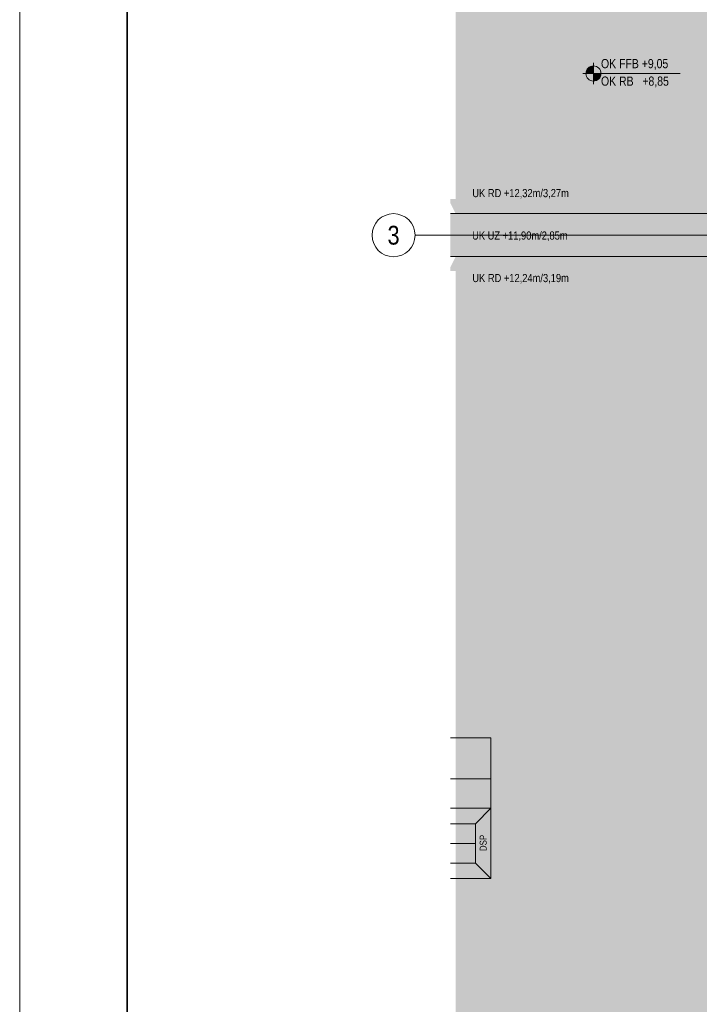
# Model space of a CAD drawing. Extents: x -620 to 300, y 62 to 1112.
# Tile 64 of 88: x -620 to -493, y 632 to 815. Entities that reach past the tile are written whole.
import ezdxf
from ezdxf.enums import TextEntityAlignment as Align
from ezdxf.lldxf.tags import DXFTag

# ---------------------------------------------------------------- set-up
doc = ezdxf.new("R2010")
doc.units = 0
doc.layers.get('0').update_dxf_attribs({"lineweight": 13})
for name, color, linetype, lineweight, true_color in [('00_Beschriftung UZ', 3, 'Continuous', 13, 0x00ff00), ('30 -35 Decken- 1 Konstruktion-Träger- Stahlbeton', 7, 'grob-A06G9RP38I', 13, 0x33aa00), ('70 -75 Raumstempel- 1 Raumstempel', 1, 'Continuous', 50, 0xff0000), ('iwb_Layout BA_Markierung', 7, 'Continuous', 9, 0xbadcdc), ('iwb_Schraffur_Unterzug', 7, 'Continuous', 5, 0xffffcc)]:
    doc.layers.add(name, color=color, linetype=linetype, lineweight=lineweight, true_color=true_color)
for name, color, linetype, lineweight in [('70 -71 Achsen- 1 Gebäudeachsen', 7, 'STRICHPUNKT2-A06G9RP48I', 18), ('70 -72 Beschriftung- 5 Höhenkoten', 7, 'Continuous', 15), ('iwb_Layout Achsbezeichung', 7, 'Continuous', 13), ('iwb_Plankopf Rahmen', 7, 'Continuous', 35)]:
    doc.layers.add(name, color=color, linetype=linetype, lineweight=lineweight)
doc.styles.get("Standard").update_dxf_attribs({"font": 'ARIALN.TTF'})
tags = doc.linetypes.add('grob-A06G9RP38I', pattern=[14, 3, -8, 3]).pattern_tags.tags
tags[8:9] = [DXFTag(74, 4), DXFTag(75, 0), DXFTag(340, '0'), DXFTag(46, 0.0), DXFTag(50, 0.0), DXFTag(44, 0.0), DXFTag(45, 0.0)]
tags[6:7] = [DXFTag(74, 4), DXFTag(75, 0), DXFTag(340, '0'), DXFTag(46, 0.0), DXFTag(50, 0.0), DXFTag(44, 0.0), DXFTag(45, 0.0)]
tags[4:5] = [DXFTag(74, 4), DXFTag(75, 0), DXFTag(340, '0'), DXFTag(46, 0.0), DXFTag(50, 0.0), DXFTag(44, 0.0), DXFTag(45, 0.0)]
tags = doc.linetypes.add('STRICHPUNKT2', pattern=[12.7, 6.35, -3.175, 0, -3.175]).pattern_tags.tags
tags[10:11] = [DXFTag(74, 4), DXFTag(75, 0), DXFTag(340, '0'), DXFTag(46, 0.0), DXFTag(50, 0.0), DXFTag(44, 0.0), DXFTag(45, 0.0)]
tags[8:9] = [DXFTag(74, 4), DXFTag(75, 0), DXFTag(340, '0'), DXFTag(46, 0.0), DXFTag(50, 0.0), DXFTag(44, 0.0), DXFTag(45, 0.0)]
tags[6:7] = [DXFTag(74, 4), DXFTag(75, 0), DXFTag(340, '0'), DXFTag(46, 0.0), DXFTag(50, 0.0), DXFTag(44, 0.0), DXFTag(45, 0.0)]
tags[4:5] = [DXFTag(74, 4), DXFTag(75, 0), DXFTag(340, '0'), DXFTag(46, 0.0), DXFTag(50, 0.0), DXFTag(44, 0.0), DXFTag(45, 0.0)]
tags = doc.linetypes.add('STRICHPUNKT2-A06G9RP48I', pattern=[12.7, 6.35, -3.175, 0, -3.175]).pattern_tags.tags
tags[10:11] = [DXFTag(74, 4), DXFTag(75, 0), DXFTag(340, '0'), DXFTag(46, 0.0), DXFTag(50, 0.0), DXFTag(44, 0.0), DXFTag(45, 0.0)]
tags[8:9] = [DXFTag(74, 4), DXFTag(75, 0), DXFTag(340, '0'), DXFTag(46, 0.0), DXFTag(50, 0.0), DXFTag(44, 0.0), DXFTag(45, 0.0)]
tags[6:7] = [DXFTag(74, 4), DXFTag(75, 0), DXFTag(340, '0'), DXFTag(46, 0.0), DXFTag(50, 0.0), DXFTag(44, 0.0), DXFTag(45, 0.0)]
tags[4:5] = [DXFTag(74, 4), DXFTag(75, 0), DXFTag(340, '0'), DXFTag(46, 0.0), DXFTag(50, 0.0), DXFTag(44, 0.0), DXFTag(45, 0.0)]

# ---------------------------------------------------------------- blocks, each defined once
blk = doc.blocks.new('Polygon-A06G9ROV8I')
at = {"color": 0, "linetype": 'ByBlock', "lineweight": -2, "ltscale": 0.13}
blk.add_solid([(-459.48, 86.61), (-538.63, 86.4), (-459.32, 1083.81), (-538.63, 1083.81)], dxfattribs=at)
blk = doc.blocks.new('Referenz-A06G9RP68I')
at = {"layer": '00_Beschriftung UZ', "color": 0, "lineweight": -2}
for points in [[(-539.61, 780.56), (-538.65, 778.63), (-537.31, 781.3)], [(-539.61, 780.56), (-537.31, 781.3), (-539.61, 781.3)], [(-539.61, 776.71), (-538.65, 778.63), (-537.31, 775.97)], [(-539.61, 776.71), (-537.31, 775.97), (-539.61, 775.96)], [(-539.61, 772.56), (-538.65, 770.63), (-537.31, 773.3)], [(-539.61, 772.56), (-537.31, 773.3), (-539.61, 773.3)], [(-539.61, 768.71), (-538.65, 770.63), (-537.31, 767.97)], [(-539.61, 768.71), (-537.31, 767.97), (-539.61, 767.96)]]:
    blk.add_solid(points, dxfattribs=at)
at = {"layer": '30 -35 Decken- 1 Konstruktion-Träger- Stahlbeton', "color": 0, "lineweight": -2}
for p, q in [((34.85, 778.63), (-539.61, 778.63)), ((34.85, 770.63), (-539.61, 770.63))]:
    blk.add_line(p, q, dxfattribs=at)
at = {"layer": '70 -71 Achsen- 1 Gebäudeachsen', "color": 0, "linetype": 'STRICHPUNKT2-A06G9RP48I', "lineweight": -2, "ltscale": 0.13}
blk.add_line((-539.61, 774.61), (75.88, 774.61), dxfattribs=at)
at = {"layer": '70 -72 Beschriftung- 5 Höhenkoten', "color": 0, "linetype": 'Continuous', "lineweight": -2, "ltscale": 0.13}
for p, q in [((-513.05, 802.63), (-513.05, 806.63)), ((-515.05, 804.63), (-496.92, 804.63)), ((-514.45, 804.63), (-513.05, 804.63)), ((-513.05, 804.63), (-514.45, 804.63)), ((-513.05, 806.03), (-513.05, 804.63)), ((-513.05, 804.63), (-513.05, 806.03)), ((-513.05, 804.63), (-511.65, 804.63)), ((-511.65, 804.63), (-513.05, 804.63)), ((-513.05, 804.63), (-513.05, 803.23)), ((-513.05, 803.23), (-513.05, 804.63))]:
    blk.add_line(p, q, dxfattribs=at)
for major_axis in [(0, 1.4), (-1.4, 0), (1.4, 0), (0, -1.4)]:
    blk.add_ellipse((-513.05, 804.63), major_axis=major_axis, ratio=1, start_param=0, end_param=1.570796, dxfattribs=at)
at = {"layer": '70 -72 Beschriftung- 5 Höhenkoten', "color": 0, "lineweight": -2}
for points in [[(-514.43, 804.63), (-514.45, 804.63), (-514.43, 804.85)], [(-514.38, 804.63), (-514.43, 804.85), (-514.38, 805.07)], [(-514.43, 804.63), (-514.43, 804.85), (-514.38, 804.63)], [(-514.29, 804.63), (-514.38, 805.07), (-514.29, 805.27)], [(-514.38, 804.63), (-514.38, 805.07), (-514.29, 804.63)], [(-514.18, 804.63), (-514.29, 805.27), (-514.18, 805.46)], [(-514.29, 804.63), (-514.29, 805.27), (-514.18, 804.63)], [(-514.04, 804.63), (-514.18, 805.46), (-514.04, 805.62)], [(-514.18, 804.63), (-514.18, 805.46), (-514.04, 804.63)], [(-513.87, 804.63), (-514.04, 805.62), (-513.87, 805.77)], [(-514.04, 804.63), (-514.04, 805.62), (-513.87, 804.63)], [(-513.68, 804.63), (-513.87, 805.77), (-513.68, 805.88)], [(-513.87, 804.63), (-513.87, 805.77), (-513.68, 804.63)], [(-513.48, 804.63), (-513.68, 805.88), (-513.48, 805.97)], [(-513.68, 804.63), (-513.68, 805.88), (-513.48, 804.63)], [(-513.27, 804.63), (-513.48, 805.97), (-513.27, 806.02)], [(-513.48, 804.63), (-513.48, 805.97), (-513.27, 804.63)], [(-513.05, 804.63), (-513.27, 806.02), (-513.05, 806.03)], [(-513.27, 804.63), (-513.27, 806.02), (-513.05, 804.63)], [(-513.05, 803.23), (-513.05, 804.63), (-512.83, 803.25)], [(-512.83, 803.25), (-513.05, 804.63), (-512.83, 804.63)], [(-512.83, 803.25), (-512.83, 804.63), (-512.61, 803.3)], [(-512.61, 803.3), (-512.83, 804.63), (-512.61, 804.63)], [(-512.61, 803.3), (-512.61, 804.63), (-512.41, 803.39)], [(-512.41, 803.39), (-512.61, 804.63), (-512.41, 804.63)], [(-512.41, 803.39), (-512.41, 804.63), (-512.22, 803.5)], [(-512.22, 803.5), (-512.41, 804.63), (-512.22, 804.63)], [(-512.22, 803.5), (-512.22, 804.63), (-512.06, 803.64)], [(-512.06, 803.64), (-512.22, 804.63), (-512.06, 804.63)], [(-512.06, 803.64), (-512.06, 804.63), (-511.91, 803.81)], [(-511.91, 803.81), (-512.06, 804.63), (-511.91, 804.63)], [(-511.91, 803.81), (-511.91, 804.63), (-511.8, 804)], [(-511.8, 804), (-511.91, 804.63), (-511.8, 804.63)], [(-511.8, 804), (-511.8, 804.63), (-511.72, 804.2)], [(-511.72, 804.2), (-511.8, 804.63), (-511.72, 804.63)], [(-511.72, 804.2), (-511.72, 804.63), (-511.66, 804.42)], [(-511.66, 804.42), (-511.72, 804.63), (-511.66, 804.63)], [(-511.66, 804.42), (-511.66, 804.63), (-511.65, 804.63)]]:
    blk.add_solid(points, dxfattribs=at)
at = {"layer": '70 -75 Raumstempel- 1 Raumstempel', "color": 0, "lineweight": -2}
for p, q in [((-532.1, 681.26), (-539.61, 681.26)), ((-532.1, 655.12), (-532.1, 681.26)), ((-532.1, 673.66), (-539.61, 673.66)), ((-532.1, 668.19), (-539.61, 668.19)), ((-534.98, 665.29), (-532.1, 668.19)), ((-539.61, 665.29), (-534.98, 665.29)), ((-534.98, 658.01), (-534.98, 665.29)), ((-534.98, 661.65), (-539.61, 661.65)), ((-539.61, 658.01), (-534.98, 658.01)), ((-534.98, 658.01), (-532.1, 655.12)), ((-532.1, 655.12), (-539.61, 655.12))]:
    blk.add_line(p, q, dxfattribs=at)
at = {"layer": '00_Beschriftung UZ', "color": 0, "linetype": 'ByBlock', "lineweight": -2, "ltscale": 0.13, "char_height": 1.5103, "attachment_point": 1}
for s, insert in [('{\\fArial Narrow;UK RD +12,32m/3,27m}', (-535.55, 783.18)), ('{\\fArial Narrow;UK UZ +11,90m/2,85m}', (-535.59, 775.3)), ('{\\fArial Narrow;UK RD +12,24m/3,19m}', (-535.55, 767.41))]:
    blk.add_mtext(s, dxfattribs=dict(at, insert=insert))
at = {"layer": '70 -72 Beschriftung- 5 Höhenkoten', "color": 0, "linetype": 'Continuous', "lineweight": -2, "ltscale": 0.13, "char_height": 1.7, "attachment_point": 1}
for s, insert in [('{\\fArial Narrow;OK FFB +9,05}', (-511.65, 807.32)), ('{\\fArial Narrow;OK RB   +8,85}', (-511.65, 804.07))]:
    blk.add_mtext(s, dxfattribs=dict(at, insert=insert))
at = {"layer": '70 -75 Raumstempel- 1 Raumstempel', "color": 0, "linetype": 'Continuous', "lineweight": -2, "ltscale": 0.13, "insert": (-534.18, 660.23), "char_height": 1.2838, "attachment_point": 1, "rotation": 90}
blk.add_mtext('{\\fArial Narrow;DSP}', dxfattribs=at)
blk = doc.blocks.new('Referenz-A06G9RP88I')
at = {"layer": 'iwb_Schraffur_Unterzug', "linetype": 'Continuous', "ltscale": 0.13}
for points in [[(-539.61, 778.61), (75.88, 778.61), (75.88, 774.46)], [(-539.61, 778.61), (75.88, 774.46), (-539.61, 776.96)], [(-539.61, 776.96), (75.88, 774.46), (75.88, 770.61)], [(-539.61, 776.96), (75.88, 770.61), (-539.61, 770.61)]]:
    blk.add_solid(points, dxfattribs=at)

msp = doc.modelspace()

# ---------------------------------------------------------------- linework, layer by layer
at = {"layer": 'iwb_Layout Achsbezeichung', "linetype": 'STRICHPUNKT2', "lineweight": 13, "ltscale": 0.39}
msp.add_line((-538.86, 774.61), (-546.19, 774.61), dxfattribs=at)
at = {"layer": 'iwb_Layout Achsbezeichung', "ltscale": 0.39}
msp.add_circle((-550.19, 774.61), 4, dxfattribs=at)
at = {"layer": 'iwb_Plankopf Rahmen', "color": 8, "lineweight": 13, "ltscale": 0.13, "true_color": 0x808080}
msp.add_lwpolyline([(300.35, 62.43), (-619.65, 62.43), (-619.65, 1112.43), (300.35, 1112.43), (300.35, 62.43)], close=True, dxfattribs=at)
at = {"layer": 'iwb_Plankopf Rahmen', "ltscale": 0.35}
msp.add_lwpolyline([(-599.65, 67.43), (-599.65, 1107.43), (295.35, 1107.43), (295.35, 67.43), (-599.65, 67.43)], close=True, dxfattribs=at)

# ---------------------------------------------------------------- block references
at = {"color": 8, "lineweight": 13, "ltscale": 0.13, "true_color": 0x808080}
msp.add_blockref('Referenz-A06G9RP68I', (0, 0), dxfattribs=at)
at = {"color": 8, "lineweight": 25, "ltscale": 0.25, "true_color": 0x808080}
msp.add_blockref('Referenz-A06G9RP88I', (0, 0), dxfattribs=at)
at = {"layer": 'iwb_Layout BA_Markierung', "ltscale": 0.13}
msp.add_blockref('Polygon-A06G9ROV8I', (0, 0), dxfattribs=at)

# ---------------------------------------------------------------- texts
at = {"layer": 'iwb_Layout Achsbezeichung', "ltscale": 0.39}
msp.add_text('3', height=3.5, dxfattribs=at).set_placement((-550.19, 774.61), align=Align.MIDDLE_CENTER)

doc.saveas('drawing.dxf')
